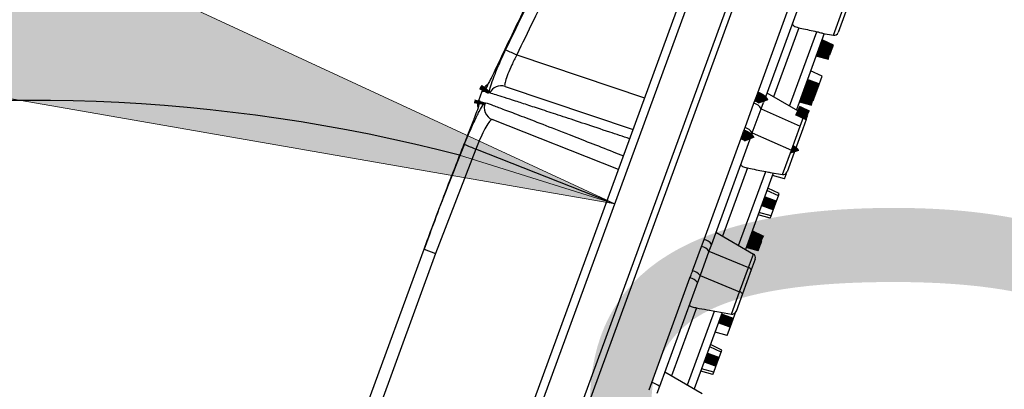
# Model space of a CAD drawing. Extents: x 0 to 361260, y 0 to 4201817.
# Tile 53 of 256: x 360285.46 to 360291.52, y 4195001.65 to 4195003.93. Entities that reach past the tile are written whole.
import ezdxf

# ---------------------------------------------------------------- set-up
doc = ezdxf.new("R2010")
doc.units = 0
doc.header["$LTSCALE"] = 0.5
doc.header["$MEASUREMENT"] = 0
doc.header["$PDMODE"] = 32
doc.header["$PDSIZE"] = 0.3
for name, pattern in [('K5LT32772', [0]), ('K5LT32773', [0]), ('K5LT_THIN', [0])]:
    doc.linetypes.add(name, pattern=pattern)
doc.layers.add('FORMAT', color=7, linetype='Continuous')
doc.layers.add("navro'z", color=7, linetype='Continuous')
doc.layers.add('СТРЕЧКА', color=5, linetype='Continuous', true_color=0x0000ff)
doc.styles.add('KDIMTEXTSTYLE', font='GOST_AU.SHX', dxfattribs={"width": 0.96, "oblique": 15, "height": 5})
doc.styles.add('style1', font='arial.ttf', dxfattribs={"height": 2.5})
doc.dimstyles.new('KDIMSTYLE (1.00)', dxfattribs={"dimtxt": 5, "dimasz": 1, "dimexe": 2, "dimexo": 0, "dimgap": 1, "dimtad": 1, "dimtxsty": 'KDIMTEXTSTYLE', "dimsah": 1, "dimcen": 0, "dimdle": 1, "dimadec": 0, "dimazin": 0, "dimtfac": 0.667, "dimtmove": 0, "dimatfit": 3, "dimfxl": 1, "dimtvp": 1, "dimtolj": 1, "dimtzin": 0, "dimarcsym": 0})

# ---------------------------------------------------------------- blocks, each defined once
blk = doc.blocks.new('KDIMARROW_01')
blk.add_hatch(color=0).paths.add_polyline_path([(-5, -0.6582624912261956), (0, 0), (-5, 0.658262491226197), (-4.5, 5.51091059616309e-16)])
at = {"color": 0, "linetype": 'K5LT_THIN', "lineweight": 18}
for p, q in [((-4.5, 5.51091059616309e-16), (-5, 0.658262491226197)), ((-5, 0.658262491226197), (0, 0)), ((0, 0), (-5, -0.6582624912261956)), ((-5, -0.6582624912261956), (-4.5, 5.51091059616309e-16))]:
    blk.add_line(p, q, dxfattribs=at)
at = {"layer": 'СТРЕЧКА', "color": 0, "linetype": 'K5LT_THIN', "lineweight": 18}
blk.add_line((0, 0), (-1, 0), dxfattribs=at)
blk = doc.blocks.new('*D384')
at = {"layer": 'Defpoints', "color": 0, "lineweight": 106, "transparency": 16777216}
for p in [(360291.1522664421, 4195008.348119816), (360282.5651905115, 4195002.996899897), (360269.0893169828, 4194993.037030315), (360285.5358628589, 4194993.006333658), (360285.5358628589, 4194993.006333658)]:
    blk.add_point(p, dxfattribs=at)
at = {"layer": 'FORMAT', "color": 0, "lineweight": -2, "transparency": 16777216}
blk.add_arc((360285.5358628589, 4194993.006333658), 10.42287426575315, 75.39228991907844, 174.3938309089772, dxfattribs=at)
for p, rotation in [((360289.1189701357, 4195002.793961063), 342.6426751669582), ((360275.1130067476, 4194993.025787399), 267.1434456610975)]:
    blk.add_blockref('KDIMARROW_01', p, dxfattribs=dict(at, rotation=rotation))
at = {"layer": 'FORMAT', "color": 7, "transparency": 16777216, "insert": (360278.000365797, 4195003.811003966), "char_height": 5, "attachment_point": 5, "rotation": 34.89306041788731, "style": 'KDIMTEXTSTYLE'}
blk.add_mtext('\\A1;\\H3.5;\\W0.665;\\Q0;110°', dxfattribs=at)

msp = doc.modelspace()

# ---------------------------------------------------------------- linework, layer by layer
at = {"color": 7, "linetype": 'K5LT32772', "lineweight": 25, "transparency": 33554687}
for p, q in [((360285.6210082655, 4194993.387558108), (360291.086561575, 4195008.31728117)), ((360285.9038746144, 4194993.335545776), (360291.3712070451, 4195008.270128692)), ((360289.9900751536, 4195003.452979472), (360290.2279659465, 4195004.102802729)), ((360290.2699119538, 4195004.062199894), (360290.0335468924, 4195003.416544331)), ((360290.4642474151, 4195003.830280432), (360290.5241935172, 4195003.994029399)), ((360290.5401327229, 4195003.975613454), (360290.4929739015, 4195003.846794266)), ((360290.25182533, 4195003.875913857), (360290.0965541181, 4195003.451774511)), ((360290.1950117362, 4195003.394684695), (360290.3623486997, 4195003.851782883)), ((360290.4082416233, 4195003.840263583), (360290.2363473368, 4195003.370716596)), ((360290.4010989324, 4195003.841536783), (360290.4642474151, 4195003.830280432)), ((360290.4647221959, 4195003.769621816), (360290.3944376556, 4195003.802556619)), ((360288.4433978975, 4195003.742245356), (360288.4403097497, 4195003.735582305)), ((360288.4434462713, 4195003.742222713), (360288.44363054, 4195003.742153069)), ((360290.4425413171, 4195003.709032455), (360290.449007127, 4195003.726694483)), ((360290.449007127, 4195003.726694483), (360290.4530726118, 4195003.737799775)), ((360290.4530726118, 4195003.737799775), (360290.4647221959, 4195003.769621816)), ((360290.3944505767, 4195003.577667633), (360290.3241658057, 4195003.610601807)), ((360290.3676140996, 4195003.504361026), (360290.3944505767, 4195003.577667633)), ((360288.3017100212, 4195003.484237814), (360288.2805839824, 4195003.426529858)), ((360288.4454092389, 4195003.515310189), (360289.2317172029, 4195003.250582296)), ((360290.0552185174, 4195003.475742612), (360290.2855611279, 4195003.342180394)), ((360290.3456752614, 4195003.444432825), (360290.3676140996, 4195003.504361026)), ((360289.9205724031, 4195003.261848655), (360289.9753449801, 4195003.411465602)), ((360289.9753449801, 4195003.411465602), (360289.9900751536, 4195003.452979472)), ((360290.0193521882, 4195003.377770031), (360290.0335468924, 4195003.416544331)), ((360290.3392164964, 4195003.426790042), (360290.3456752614, 4195003.444432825)), ((360288.2852467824, 4195003.407169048), (360288.2849943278, 4195003.406264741)), ((360289.9648851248, 4195003.228987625), (360290.0193521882, 4195003.377770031)), ((360290.0193521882, 4195003.377770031), (360290.2597313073, 4195003.271623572)), ((360289.1416323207, 4195003.004506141), (360288.3657707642, 4195003.311800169)), ((360290.2597313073, 4195003.271623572), (360290.2855611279, 4195003.342180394)), ((360290.2968357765, 4195003.311022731), (360290.2765157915, 4195003.255516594)), ((360290.2968357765, 4195003.311022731), (360290.3016193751, 4195003.324089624)), ((360290.3016193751, 4195003.324089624), (360290.2976679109, 4195003.325545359)), ((360290.3016193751, 4195003.324089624), (360290.3064485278, 4195003.337280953)), ((360289.9648851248, 4195003.228987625), (360289.9488734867, 4195003.185250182)), ((360289.9648851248, 4195003.228987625), (360290.2055795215, 4195003.123702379)), ((360290.2055795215, 4195003.123702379), (360290.2597313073, 4195003.271623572)), ((360290.2765157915, 4195003.255516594), (360290.2225370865, 4195003.108068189)), ((360289.6684372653, 4195002.574392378), (360289.9048551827, 4195003.220192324)), ((360289.9488734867, 4195003.185250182), (360289.7139718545, 4195002.543592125)), ((360288.2641029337, 4195003.130440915), (360288.0173786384, 4195002.48852084)), ((360290.1504074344, 4195002.972994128), (360290.2055795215, 4195003.123702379)), ((360290.2225370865, 4195003.108068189), (360290.1791339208, 4195002.989507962)), ((360289.9362661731, 4195003.013931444), (360289.7827141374, 4195002.594488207)), ((360289.8811717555, 4195002.53739839), (360290.0475657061, 4195002.991920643)), ((360290.0944016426, 4195002.982977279), (360289.9225073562, 4195002.51343029)), ((360290.0744697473, 4195002.986530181), (360290.1504074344, 4195002.972994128)), ((360290.1634654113, 4195002.946707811), (360290.0885294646, 4195002.966936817)), ((360290.1634654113, 4195002.946707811), (360290.1756862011, 4195002.98009016)), ((360290.1256801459, 4195002.843493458), (360290.0552772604, 4195002.87610499)), ((360290.1304475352, 4195002.856516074), (360290.0601628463, 4195002.889450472)), ((360290.1037590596, 4195002.783613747), (360290.1256801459, 4195002.843493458)), ((360290.1256801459, 4195002.843493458), (360290.1304475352, 4195002.856516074)), ((360290.0803564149, 4195002.719687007), (360290.1037590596, 4195002.783613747)), ((360290.0754645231, 4195002.7063243), (360290.0005284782, 4195002.72655304)), ((360290.0803564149, 4195002.719687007), (360290.0055399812, 4195002.740242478)), ((360290.0754645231, 4195002.7063243), (360290.0803564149, 4195002.719687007)), ((360287.9814564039, 4195002.609431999), (360287.9466689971, 4195002.514406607)), ((360289.6530784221, 4195002.531161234), (360289.6684372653, 4195002.574392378)), ((360289.7413785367, 4195002.618456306), (360289.9717211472, 4195002.484894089)), ((360290.0197075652, 4195002.554018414), (360290.0247121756, 4195002.567689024)), ((360286.9698453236, 4194999.846111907), (360287.9466689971, 4195002.514406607)), ((360287.9466689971, 4195002.514406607), (360288.0173786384, 4195002.48852084)), ((360289.5983058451, 4195002.381544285), (360289.6530784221, 4195002.531161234)), ((360289.6988831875, 4195002.502375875), (360289.6444161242, 4195002.353593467)), ((360289.7139718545, 4195002.543592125), (360289.6988831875, 4195002.502375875)), ((360289.6988831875, 4195002.502375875), (360289.9411173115, 4195002.401296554)), ((360290.0019693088, 4195002.505564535), (360289.9270331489, 4195002.52579296)), ((360290.0019693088, 4195002.505564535), (360290.0140956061, 4195002.538688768)), ((360290.0140956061, 4195002.538688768), (360290.0197075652, 4195002.554018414)), ((360288.0173786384, 4195002.48852084), (360287.0405549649, 4194999.820226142)), ((360289.9411173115, 4195002.401296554), (360289.9717211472, 4195002.484894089)), ((360289.9829957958, 4195002.453736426), (360289.958920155, 4195002.387971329)), ((360289.8869655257, 4195002.253375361), (360289.9411173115, 4195002.401296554)), ((360289.958920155, 4195002.387971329), (360289.90494145, 4195002.240522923)), ((360289.3465530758, 4195001.695132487), (360289.582016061, 4195002.338323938)), ((360289.6444161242, 4195002.353593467), (360289.6281049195, 4195002.309037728)), ((360289.6444161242, 4195002.353593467), (360289.8869655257, 4195002.253375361)), ((360289.6281049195, 4195002.309037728), (360289.3941520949, 4195001.669971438)), ((360289.8365674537, 4195002.115707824), (360289.8869655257, 4195002.253375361)), ((360289.90494145, 4195002.240522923), (360289.8652939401, 4195002.132221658)), ((360289.6215928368, 4195002.154368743), (360289.4688741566, 4195001.737201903)), ((360289.7027475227, 4195002.139561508), (360289.8365674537, 4195002.115707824)), ((360289.5673317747, 4195001.680112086), (360289.7335213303, 4195002.134076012)), ((360289.7805616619, 4195002.125690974), (360289.6086673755, 4195001.656143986)), ((360289.8397540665, 4195002.062456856), (360289.8664446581, 4195002.135364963)), ((360289.8114614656, 4195001.985172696), (360289.8397540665, 4195002.062456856)), ((360289.8114614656, 4195001.985172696), (360289.7365255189, 4195002.005401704)), ((360289.7736762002, 4195001.881958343), (360289.7032733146, 4195001.914569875)), ((360289.7784435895, 4195001.89498096), (360289.7081589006, 4195001.927915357)), ((360289.7517551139, 4195001.822078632), (360289.7736762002, 4195001.881958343)), ((360289.7736762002, 4195001.881958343), (360289.7784435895, 4195001.89498096)), ((360289.7283524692, 4195001.758151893), (360289.6535360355, 4195001.778707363)), ((360289.7283524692, 4195001.758151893), (360289.7517551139, 4195001.822078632)), ((360289.4275951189, 4195001.761137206), (360289.6578811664, 4195001.627607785)), ((360289.7234605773, 4195001.744789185), (360289.6485245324, 4195001.765017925)), ((360289.7234605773, 4195001.744789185), (360289.7283524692, 4195001.758151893)), ((360289.3308118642, 4195001.650856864), (360289.3465530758, 4195001.695132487)), ((360289.3941520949, 4195001.669971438), (360289.3784141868, 4195001.626981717))]:
    msp.add_line(p, q, dxfattribs=at)
at = {"color": 8, "linetype": 'K5LT32773', "lineweight": 25, "true_color": 0x808080, "transparency": 33554687}
for p, q in [((360291.152266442, 4195008.348119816), (360285.6512723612, 4194993.321586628)), ((360291.4129124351, 4195008.274430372), (360285.9330256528, 4194993.30555395)), ((360288.5162691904, 4195003.708871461), (360289.3025771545, 4195003.444143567)), ((360289.070772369, 4195002.810944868), (360288.2641029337, 4195003.130440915))]:
    msp.add_line(p, q, dxfattribs=at)
at = {"color": 7, "linetype": 'K5LT32772', "transparency": 33554687, "const_width": 0.06443582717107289}
for points in [[(360290.449007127, 4195003.726694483), (360290.436446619, 4195003.731298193), (360290.4113254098, 4195003.740505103), (360290.3764063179, 4195003.753302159)], [(360290.4530726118, 4195003.737799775), (360290.4384837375, 4195003.74447892), (360290.4105173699, 4195003.757282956), (360290.3825510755, 4195003.770087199)], [(360290.4425413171, 4195003.709032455), (360290.429574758, 4195003.71252539), (360290.4036418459, 4195003.719512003), (360290.3675921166, 4195003.729225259)], [(360290.4425334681, 4195003.709011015), (360290.4277803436, 4195003.712990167), (360290.397686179, 4195003.721107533), (360290.3675921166, 4195003.729225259)], [(360290.3676140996, 4195003.504361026), (360290.335470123, 4195003.51616255), (360290.2950285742, 4195003.531010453)], [(360290.0335468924, 4195003.416544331), (360290.0338966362, 4195003.420509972), (360290.0322887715, 4195003.425027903), (360290.0287878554, 4195003.429916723), (360290.0235344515, 4195003.434980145), (360290.0167394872, 4195003.440014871), (360290.0086757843, 4195003.44481875), (360289.9996671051, 4195003.449198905), (360289.9900751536, 4195003.452979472)], [(360290.3392164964, 4195003.426790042), (360290.3213535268, 4195003.431611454), (360290.2928165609, 4195003.439313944), (360290.2642796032, 4195003.447016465)], [(360290.3456752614, 4195003.444432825), (360290.3283556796, 4195003.45073865), (360290.3006869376, 4195003.46081274), (360290.2730182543, 4195003.47088699)], [(360290.3064485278, 4195003.337280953), (360290.2896634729, 4195003.345146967), (360290.262914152, 4195003.357682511), (360290.2415994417, 4195003.367671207)], [(360289.9488734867, 4195003.185250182), (360289.9491141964, 4195003.188917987), (360289.9474016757, 4195003.193150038), (360289.9438046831, 4195003.197776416), (360289.9384676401, 4195003.20261137), (360289.9316048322, 4195003.207460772), (360289.923491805, 4195003.212129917), (360289.9144543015, 4195003.216431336), (360289.9048551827, 4195003.220192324)], [(360290.2225370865, 4195003.108068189), (360290.2227059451, 4195003.109668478), (360290.2221342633, 4195003.111489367), (360290.2208394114, 4195003.113475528), (360290.218860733, 4195003.115566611), (360290.2162583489, 4195003.117699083), (360290.2131113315, 4195003.119808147), (360290.2095153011, 4195003.12182972), (360290.2055795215, 4195003.123702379)], [(360290.1037590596, 4195002.783613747), (360290.0674552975, 4195002.796908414), (360290.0311515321, 4195002.810203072)], [(360290.0247121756, 4195002.567689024), (360290.0110733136, 4195002.574083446), (360289.9827530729, 4195002.587360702), (360289.9544327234, 4195002.600637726)], [(360290.0247144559, 4195002.567695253), (360290.0108768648, 4195002.574181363), (360289.9826548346, 4195002.587409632), (360289.9544327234, 4195002.600637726)], [(360290.0140956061, 4195002.538688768), (360290.0032251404, 4195002.541738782), (360289.9597428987, 4195002.553937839), (360289.9394233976, 4195002.559638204)], [(360290.0197075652, 4195002.554018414), (360290.0091383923, 4195002.557891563), (360289.9668608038, 4195002.573381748), (360289.9471043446, 4195002.580619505)], [(360289.8397540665, 4195002.062456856), (360289.8081931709, 4195002.074017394), (360289.7671485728, 4195002.089051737)], [(360289.7517551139, 4195001.822078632), (360289.7154513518, 4195001.835373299), (360289.6791475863, 4195001.848667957)]]:
    msp.add_lwpolyline(points, dxfattribs=at)
at = {"color": 8, "linetype": 'K5LT32773', "true_color": 0x808080, "transparency": 33554687, "const_width": 0.06443582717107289}
for points in [[(360288.3270951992, 4195003.505590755), (360288.3201504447, 4195003.496534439), (360288.3133693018, 4195003.483712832)], [(360288.2896271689, 4195003.425981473), (360288.2852843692, 4195003.411355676), (360288.2845471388, 4195003.406785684)]]:
    msp.add_lwpolyline(points, dxfattribs=at)
at = {"color": 7, "linetype": 'K5LT32772', "lineweight": 25, "transparency": 33554687}
for centre, radius, start, end in [((360290.4687704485, 4195003.855654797), 0.02577433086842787, 259.8930604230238, 339.8930604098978), ((360292.6450906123, 4195012.56939806), 9.775279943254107, 244.5754199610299, 245.0154583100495), ((360288.3743203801, 4195003.457656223), 0.07732299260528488, 117.6459994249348, 159.8930604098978), ((360288.4209147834, 4195003.44216099), 0.07714132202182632, 71.48656359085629, 155.5846948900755), ((360288.3531943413, 4195003.399948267), 0.07732299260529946, 159.8930604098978, 191.1556891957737), ((360288.3943320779, 4195003.3835271), 0.07720428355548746, 155.6455083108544, 248.2877946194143), ((360289.9641551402, 4195003.351266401), 0.06123035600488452, 25.64863758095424, 79.4700266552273), ((360290.2726323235, 4195003.319883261), 0.02577433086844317, 339.8930604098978, 59.89306040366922), ((360289.9088066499, 4195003.19967456), 0.06327757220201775, 27.59674790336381, 79.28413110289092), ((360296.4853724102, 4195023.356524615), 21.83308804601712, 247.6823670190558, 247.8797980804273), ((360290.1549304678, 4195002.998368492), 0.02577433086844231, 259.8930604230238, 339.8930604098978), ((360289.6591379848, 4195002.511585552), 0.06349152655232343, 30.27214275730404, 81.5778822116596), ((360289.6362777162, 4195002.453590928), 0.07936886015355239, 37.92729449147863, 77.77924700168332), ((360289.9587923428, 4195002.462596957), 0.0257743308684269, 339.8930604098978, 59.89306040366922), ((360289.5797637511, 4195002.298946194), 0.0846537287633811, 40.2060907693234, 77.34766443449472), ((360289.9364677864, 4195002.376529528), 0.02519967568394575, 27.00353997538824, 79.36758942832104), ((360289.5708037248, 4195002.269769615), 0.06946518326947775, 34.42257230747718, 80.71128548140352), ((360289.8819588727, 4195002.227375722), 0.02647730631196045, 29.77174778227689, 79.10018714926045), ((360289.8410904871, 4195002.141082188), 0.02577433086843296, 259.8930604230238, 339.8930604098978), ((360289.3244081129, 4195001.595635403), 0.1019316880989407, 46.82548687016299, 77.4522617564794)]:
    msp.add_arc(centre, radius, start, end, dxfattribs=at)
at = {"color": 8, "linetype": 'K5LT32773', "lineweight": 25, "true_color": 0x808080, "transparency": 33554687}
for points, knots in [([(360288.4483417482, 4195003.740842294), (360288.5168327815, 4195003.882454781), (360288.6539700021, 4195004.166000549), (360288.8944798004, 4195004.595313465), (360289.1654999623, 4195005.024144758), (360289.4720311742, 4195005.446875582), (360289.7664382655, 4195005.803379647), (360290.0433662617, 4195006.101102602), (360290.2418221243, 4195006.300064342), (360290.3643160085, 4195006.408810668), (360290.3992528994, 4195006.439826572)], [0, 0, 0, 0, 0.1407302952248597, 0.2817793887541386, 0.4400629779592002, 0.5943989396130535, 0.7487271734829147, 0.8534356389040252, 0.9581978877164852, 1, 1, 1, 1]), ([(360290.343528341, 4195006.287609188), (360290.3250497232, 4195006.27095166), (360290.2009619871, 4195006.159092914), (360289.9873891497, 4195005.935011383), (360289.7019035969, 4195005.612977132), (360289.4339773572, 4195005.270758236), (360289.1821212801, 4195004.911755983), (360288.9444200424, 4195004.531453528), (360288.7203131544, 4195004.131091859), (360288.5843387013, 4195003.849725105), (360288.5162691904, 4195003.708871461)], [0, 0, 0, 0, 0.02347150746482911, 0.1576160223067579, 0.2916589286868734, 0.4294723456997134, 0.5673927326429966, 0.7052247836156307, 0.8524340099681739, 1, 1, 1, 1]), ([(360289.2107817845, 4195003.193395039), (360289.1693775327, 4195003.207197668), (360289.069591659, 4195003.240462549), (360288.9345092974, 4195003.285313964), (360288.8006537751, 4195003.329618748), (360288.6861181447, 4195003.367326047), (360288.5888551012, 4195003.399121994), (360288.5066524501, 4195003.425720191), (360288.4398466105, 4195003.44698317), (360288.3866107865, 4195003.463528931), (360288.3626502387, 4195003.470541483), (360288.3506719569, 4195003.474047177)], [0, 0, 0, 0, 0.08310904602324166, 0.2002960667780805, 0.3177872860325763, 0.4304705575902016, 0.5432175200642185, 0.6559096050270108, 0.7705828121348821, 0.8853104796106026, 1, 1, 1, 1]), ([(360288.2896271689, 4195003.425981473), (360288.2903289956, 4195003.425835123), (360288.2911813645, 4195003.425657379), (360288.2881338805, 4195003.415921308), (360288.2875956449, 4195003.414201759)], [0, 0, 0, 0, 0.8233835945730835, 1, 1, 1, 1]), ([(360288.3239980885, 4195003.415364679), (360288.3385155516, 4195003.410292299), (360288.3675846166, 4195003.400135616), (360288.4402837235, 4195003.373087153), (360288.5397010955, 4195003.335267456), (360288.671909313, 4195003.284257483), (360288.8168033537, 4195003.227902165), (360288.9655049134, 4195003.169798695), (360289.0772645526, 4195003.126038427), (360289.151072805, 4195003.097063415), (360289.1724447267, 4195003.088673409)], [0, 0, 0, 0, 0.1415878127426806, 0.2835085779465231, 0.4368348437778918, 0.5917940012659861, 0.7467456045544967, 0.8519041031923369, 0.9571173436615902, 1, 1, 1, 1])]:
    msp.add_open_spline(points, degree=3, knots=knots, dxfattribs=at)
at = {"color": 7, "linetype": 'K5LT32772', "lineweight": 25, "transparency": 33554687}
for points, knots in [([(360288.8786860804, 4195004.57241057), (360288.8525240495, 4195004.528719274), (360288.759135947, 4195004.372758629), (360288.6130330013, 4195004.096161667), (360288.5000914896, 4195003.860142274), (360288.44363054, 4195003.742153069)], [0, 0, 0, 0, 0.1629111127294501, 0.5815282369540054, 1, 1, 1, 1]), ([(360290.2132039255, 4195003.907296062), (360290.2126249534, 4195003.904370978), (360290.2114671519, 4195003.898521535), (360290.2165147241, 4195003.890728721), (360290.2261039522, 4195003.88412362), (360290.2385212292, 4195003.879197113), (360290.2478823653, 4195003.876886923), (360290.25182533, 4195003.875913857)], [0, 0, 0, 0, 0.2044715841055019, 0.4088927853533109, 0.6162514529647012, 0.8383628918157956, 1, 1, 1, 1]), ([(360290.25182533, 4195003.875913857), (360290.2575276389, 4195003.874641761), (360290.2943466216, 4195003.866428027), (360290.3312016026, 4195003.858490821), (360290.3623486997, 4195003.851782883)], [0, 0, 0, 0, 0.1548741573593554, 1, 1, 1, 1]), ([(360290.3623486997, 4195003.851782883), (360290.3680148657, 4195003.850447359), (360290.3793418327, 4195003.847777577), (360290.3926698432, 4195003.843507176), (360290.3984067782, 4195003.842166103), (360290.4010989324, 4195003.841536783)], [0, 0, 0, 0, 0.3469328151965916, 0.6935371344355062, 1, 1, 1, 1]), ([(360288.44363054, 4195003.742153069), (360288.4344881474, 4195003.722598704), (360288.4116991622, 4195003.673856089), (360288.3764043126, 4195003.600987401), (360288.3438464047, 4195003.535832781), (360288.3206076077, 4195003.491708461), (360288.3157799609, 4195003.486375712), (360288.3133693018, 4195003.483712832)], [0, 0, 0, 0, 0.1441438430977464, 0.3593033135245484, 0.57345942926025, 0.7870092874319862, 1, 1, 1, 1]), ([(360288.4403097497, 4195003.735582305), (360288.4379015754, 4195003.730374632), (360288.4288134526, 4195003.71072158), (360288.4129005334, 4195003.677180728), (360288.3933494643, 4195003.636444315), (360288.3750000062, 4195003.598863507), (360288.3584848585, 4195003.565610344), (360288.3444295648, 4195003.537902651), (360288.333866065, 4195003.517812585), (360288.3275811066, 4195003.506349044), (360288.3245535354, 4195003.501477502), (360288.3248851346, 4195003.501958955), (360288.3249526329, 4195003.502056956)], [0, 0, 0, 0, 0.04582163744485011, 0.1729246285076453, 0.2997534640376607, 0.4272284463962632, 0.5537725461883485, 0.680012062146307, 0.8031888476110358, 0.9031179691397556, 0.9802792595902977, 1, 1, 1, 1]), ([(360288.3506719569, 4195003.474047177), (360288.3494799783, 4195003.475941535), (360288.3465888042, 4195003.480536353), (360288.355030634, 4195003.514211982), (360288.3765524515, 4195003.574641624), (360288.4085695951, 4195003.653665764), (360288.4350744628, 4195003.711761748), (360288.4483417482, 4195003.740842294)], [0, 0, 0, 0, 0.1486662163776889, 0.3605936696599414, 0.5726783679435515, 0.7860997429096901, 1, 1, 1, 1]), ([(360288.5162691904, 4195003.708871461), (360288.5058677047, 4195003.688135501), (360288.4850916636, 4195003.646717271), (360288.4609220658, 4195003.58980166), (360288.4454857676, 4195003.545864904), (360288.4405291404, 4195003.520881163), (360288.443984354, 4195003.516936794), (360288.4454092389, 4195003.515310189)], [0, 0, 0, 0, 0.2139428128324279, 0.4273317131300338, 0.6393830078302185, 0.851286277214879, 1, 1, 1, 1]), ([(360288.3133693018, 4195003.483712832), (360288.3116675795, 4195003.484034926), (360288.3040693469, 4195003.485473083), (360288.3027409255, 4195003.484777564), (360288.3017100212, 4195003.484237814)], [0, 0, 0, 0, 0.2239629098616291, 1, 1, 1, 1]), ([(360288.2875956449, 4195003.414201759), (360288.2852034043, 4195003.405821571), (360288.2800290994, 4195003.38769562), (360288.2582580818, 4195003.327640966), (360288.22787619, 4195003.248741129), (360288.2040199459, 4195003.189280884), (360288.192079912, 4195003.159521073)], [0, 0, 0, 0, 0.2225864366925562, 0.4814441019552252, 0.7404631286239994, 1, 1, 1, 1]), ([(360288.1944564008, 4195003.158889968), (360288.2022129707, 4195003.177707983), (360288.222210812, 4195003.226224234), (360288.2546263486, 4195003.299556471), (360288.2869918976, 4195003.365481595), (360288.3126059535, 4195003.409140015), (360288.3202031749, 4195003.413291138), (360288.3239980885, 4195003.415364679)], [0, 0, 0, 0, 0.1359790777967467, 0.3505786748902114, 0.5668707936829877, 0.7836461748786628, 1, 1, 1, 1]), ([(360288.2805839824, 4195003.426529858), (360288.2807298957, 4195003.426739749), (360288.2812856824, 4195003.42753922), (360288.2860866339, 4195003.426642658), (360288.2896271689, 4195003.425981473)], [0, 0, 0, 0, 0.2625347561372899, 1, 1, 1, 1]), ([(360288.3657707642, 4195003.311800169), (360288.3621662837, 4195003.310753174), (360288.3549603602, 4195003.308660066), (360288.3340593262, 4195003.278356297), (360288.3088427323, 4195003.231574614), (360288.284424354, 4195003.178976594), (360288.2697864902, 4195003.144015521), (360288.2641029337, 4195003.130440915)], [0, 0, 0, 0, 0.2170460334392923, 0.4339091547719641, 0.6498212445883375, 0.864033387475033, 1, 1, 1, 1]), ([(360289.9048551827, 4195003.220192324), (360289.908041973, 4195003.228564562), (360289.9133257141, 4195003.242445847), (360289.9185135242, 4195003.256336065), (360289.9205724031, 4195003.261848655)], [0, 0, 0, 0, 0.603131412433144, 1, 1, 1, 1]), ([(360287.9466689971, 4195002.514406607), (360287.9644383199, 4195002.562796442), (360288.043778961, 4195002.778858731), (360288.1286180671, 4195002.992835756), (360288.1944564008, 4195003.158889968)], [0, 0, 0, 0, 0.2239624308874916, 1, 1, 1, 1]), ([(360288.192079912, 4195003.159521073), (360288.1729438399, 4195003.111654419), (360288.1000544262, 4195002.929330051), (360288.0317951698, 4195002.745212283), (360287.9814564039, 4195002.609431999)], [0, 0, 0, 0, 0.2625356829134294, 1, 1, 1, 1]), ([(360289.8954365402, 4195003.039281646), (360289.8950581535, 4195003.036904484), (360289.8943014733, 4195003.032150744), (360289.8999519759, 4195003.026004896), (360289.9100583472, 4195003.020812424), (360289.9228274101, 4195003.016846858), (360289.9322832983, 4195003.014795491), (360289.9362661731, 4195003.013931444)], [0, 0, 0, 0, 0.2044715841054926, 0.4088927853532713, 0.6162514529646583, 0.8383628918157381, 1, 1, 1, 1]), ([(360289.9362661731, 4195003.013931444), (360289.9420080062, 4195003.012767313), (360289.9790821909, 4195003.005250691), (360290.0161980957, 4195002.998026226), (360290.0475657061, 4195002.991920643)], [0, 0, 0, 0, 0.1548741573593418, 1, 1, 1, 1]), ([(360290.0475657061, 4195002.991920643), (360290.0533590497, 4195002.990740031), (360290.0632107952, 4195002.988732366), (360290.0711848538, 4195002.987172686), (360290.0744697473, 4195002.986530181)], [0, 0, 0, 0, 0.5880525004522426, 1, 1, 1, 1]), ([(360289.582016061, 4195002.338323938), (360289.5853171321, 4195002.347008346), (360289.5907903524, 4195002.361407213), (360289.5961705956, 4195002.375823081), (360289.5983058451, 4195002.381544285)], [0, 0, 0, 0, 0.6031314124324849, 1, 1, 1, 1]), ([(360289.5786043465, 4195002.173821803), (360289.5784297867, 4195002.172001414), (360289.5780807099, 4195002.168361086), (360289.5843267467, 4195002.163842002), (360289.5949340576, 4195002.160017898), (360289.6080354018, 4195002.156959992), (360289.617574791, 4195002.155136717), (360289.6215928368, 4195002.154368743)], [0, 0, 0, 0, 0.2044715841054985, 0.4088927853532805, 0.6162514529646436, 0.8383628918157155, 1, 1, 1, 1]), ([(360289.6215928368, 4195002.154368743), (360289.6273677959, 4195002.153295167), (360289.6544056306, 4195002.148268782), (360289.6814665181, 4195002.143394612), (360289.7027475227, 4195002.139561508)], [0, 0, 0, 0, 0.2135880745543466, 1, 1, 1, 1])]:
    msp.add_open_spline(points, degree=3, knots=knots, dxfattribs=at)

# ---------------------------------------------------------------- texts
at = {"layer": "navro'z", "color": 1, "lineweight": 25, "transparency": 33554687, "insert": (360290.8688455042, 4195000.132311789, -35.95935150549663), "char_height": 3.64967817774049, "attachment_point": 5, "rotation": 89.89306041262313, "style": 'style1'}
msp.add_mtext('10', dxfattribs=at)

# ---------------------------------------------------------------- dimensions: what is measured, and where the dimension line sits
at = {"layer": 'FORMAT', "color": 7, "transparency": 33554687}
dim = msp.add_angular_dim_2l(base=(360282.5651905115, 4195002.996899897), line1=((360285.5358628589, 4194993.006333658), (360291.152266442, 4195008.348119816)), line2=((360285.5358628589, 4194993.006333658), (360269.0893169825, 4194993.037030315)), dimstyle='KDIMSTYLE (1.00)', override={"dimpost": '\\H3.5;\\W0.665;\\Q0;<>', "dimblk1": 'KDIMARROW_01', "dimblk2": 'KDIMARROW_01', "dimclrt": 7, "dimtolj": 1}, dxfattribs=at)
dim.commit()
dim.dimension.update_dxf_attribs({"geometry": '*D384', "text_midpoint": (360279.5734937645, 4195001.555395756), "dimtype": 162})

doc.saveas('drawing.dxf')
